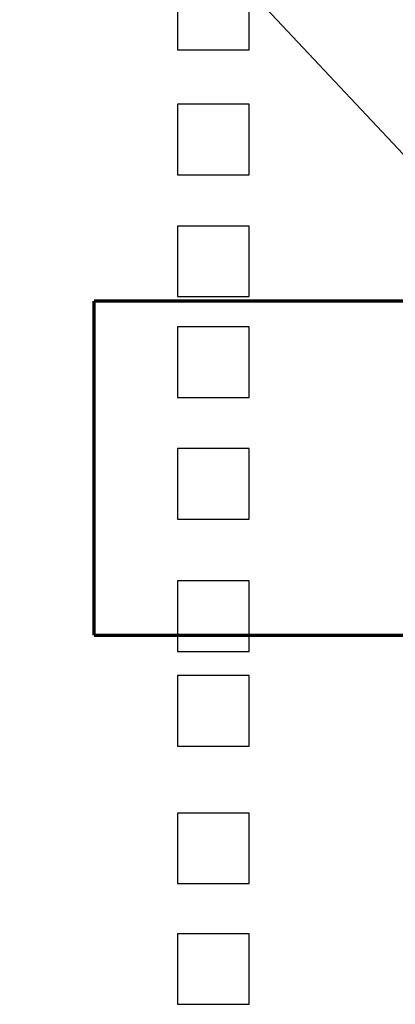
# Model space of a CAD drawing. Header units: millimetres. Extents: x -91 to 1961, y -1152 to 358.
# Tile 6 of 256: x 838 to 850, y -565 to -534. Entities that reach past the tile are written whole.
import ezdxf
from ezdxf import colors
from ezdxf.entities.mleader import LeaderData, LeaderLine
from ezdxf.math import Vec2, Vec3

# ---------------------------------------------------------------- set-up
doc = ezdxf.new("R2010")
doc.units = ezdxf.units.MM
doc.header["$MEASUREMENT"] = 0
doc.layers.get('0').update_dxf_attribs({"linetype": 'CONTINUOUS'})

msp = doc.modelspace()

# ---------------------------------------------------------------- linework, layer by layer
for points in [[(845.354, -532.428), (843.101, -532.428), (843.101, -534.642), (845.354, -534.642)], [(845.354, -536.349), (843.101, -536.349), (843.101, -538.563), (845.354, -538.563)], [(845.354, -540.172), (843.101, -540.172), (843.101, -542.386), (845.354, -542.386)], [(845.354, -543.336), (843.101, -543.336), (843.101, -545.55), (845.354, -545.55)], [(845.354, -547.158), (843.101, -547.158), (843.101, -549.373), (845.354, -549.373)], [(845.354, -551.311), (843.101, -551.311), (843.101, -553.525), (845.354, -553.525)], [(845.354, -554.277), (843.101, -554.277), (843.101, -556.491), (845.354, -556.491)], [(845.354, -558.594), (843.101, -558.594), (843.101, -560.808), (845.354, -560.808)], [(845.354, -562.383), (843.101, -562.383), (843.101, -564.598), (845.354, -564.598)]]:
    msp.add_lwpolyline(points, close=True)
at = {"color": 0, "const_width": 0.105}
for points in [[(840.483, -542.519), (963.953, -542.519)], [(840.483, -542.519), (840.483, -553.019)], [(963.953, -553.019), (840.483, -553.019)]]:
    msp.add_lwpolyline(points, dxfattribs=at)
at = {"color": 135, "const_width": 0.0003}
for points in [[(845.693, -547.769), (845.696, -547.769)], [(845.694, -547.767), (845.694, -547.77)]]:
    msp.add_lwpolyline(points, dxfattribs=at)

# ---------------------------------------------------------------- leaders
ml = msp.add_multileader_mtext('Standard')
ml.set_content('{\\fArial|b0|i0|c238|p0;Zasilacz 230VAC/48VDC MDR-60-48 \\PWyłącznik nadprądowy IC60N B6A}', color=256)
ml.set_leader_properties()
ml.build(insert=Vec2(0, 0))
ml.multileader.update_dxf_attribs({"dogleg_length": 2, "arrow_head_size": 4.5})
ctx = ml.context
ctx.base_point, ctx.char_height, ctx.arrow_head_size, ctx.landing_gap_size, ctx.plane_origin = Vec3(713.387, -512.03), 4.5, 4.5, 1.2, Vec3(855.491, -534.206)
ctx.text_align_type = 2
notes = []
notes.append((ctx, [(0, (1, 1, 0), (825.849, -512.03), (-1, 0), 6, [(1, [(861.491, -534.206), (850.18, -537.911)], 256, [])])]))
ctx.mtext.insert, ctx.mtext.alignment, ctx.mtext.flow_direction = Vec3(818.649, -509.08), 3, 5
for ctx, leaders in notes:
    for number, flags, end, landing, length, lines in leaders:
        leader = LeaderData()
        leader.index, (leader.has_last_leader_line, leader.has_dogleg_vector, leader.attachment_direction) = number, flags
        leader.last_leader_point, leader.dogleg_vector, leader.dogleg_length = Vec3(end), Vec3(landing), length
        for number, points, colour, breaks in lines:
            line = LeaderLine()
            line.index, line.vertices, line.color, line.breaks = number, Vec3.list(points), colors.encode_raw_color(colour), breaks
            leader.lines.append(line)
        ctx.leaders.append(leader)

doc.saveas('drawing.dxf')
